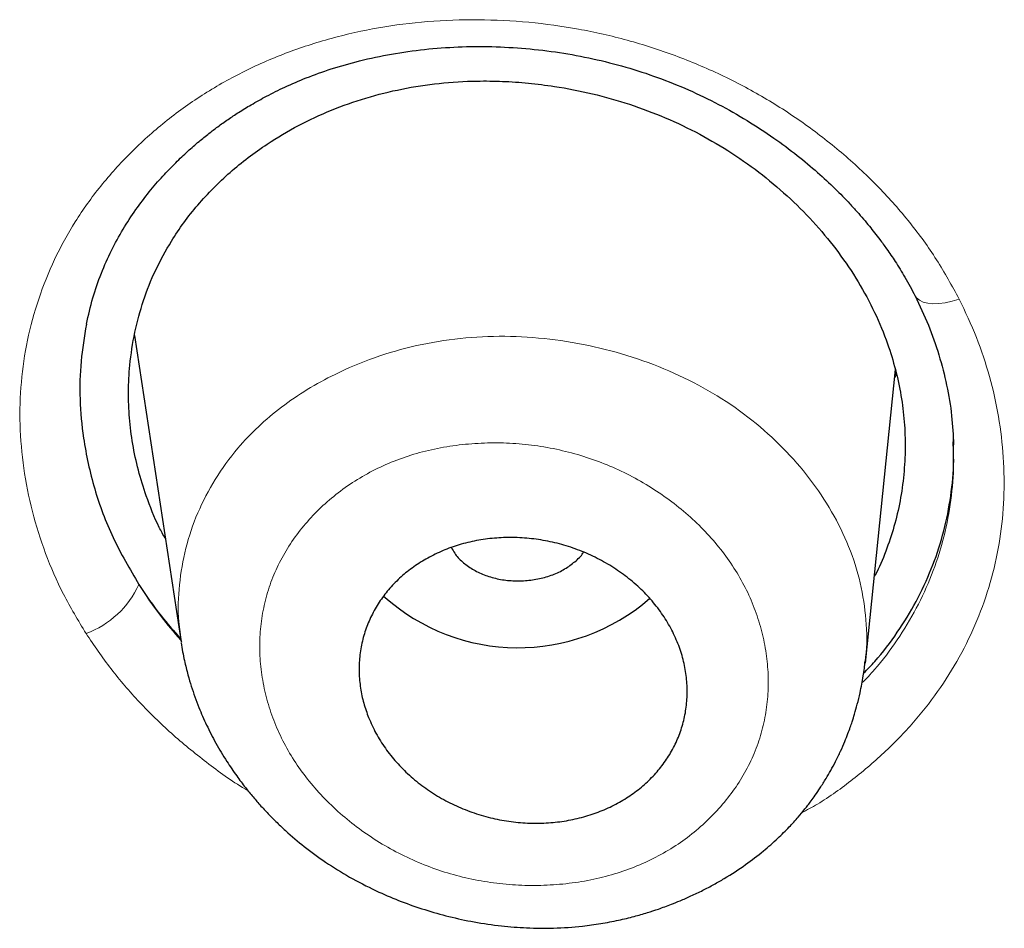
# Model space of a CAD drawing. Header units: millimetres. Extents: x 8 to 1170, y 12 to 886.
# Tile 199 of 256: x 740.59 to 746, y 859.76 to 864.76. Entities that reach past the tile are written whole.
import ezdxf

# ---------------------------------------------------------------- set-up
doc = ezdxf.new("R2010")
doc.units = ezdxf.units.MM

msp = doc.modelspace()

# ---------------------------------------------------------------- linework, layer by layer
at = {"color": 7, "linetype": 'Continuous', "lineweight": 30}
for p, q in [((741.2202, 863.0137), (741.2229, 863.0088)), ((741.2212, 863.0203), (741.4772, 861.3339)), ((745.2391, 861.2197), (745.4029, 862.8333))]:
    msp.add_line(p, q, dxfattribs=at)
at = {"color": 8, "linetype": 'Continuous', "lineweight": 0, "flags": 128}
msp.add_lwpolyline([(745.7535, 863.2199), (745.7148, 863.2083), (745.6775, 863.2001), (745.6422, 863.1955), (745.6096, 863.1945), (745.5805, 863.1972), (745.5554, 863.2036), (745.5348, 863.2134), (745.5192, 863.2266), (745.5088, 863.2428), (745.5076, 863.2457)], dxfattribs=at)
at = {"color": 8, "linetype": 'Continuous', "lineweight": 0}
msp.add_arc((740.781, 861.8615), 0.5097, 289.9718, 335.7105, dxfattribs=at)
at = {"color": 7, "linetype": 'Continuous', "lineweight": 30}
msp.add_arc((743.329, 862.4062), 1.1021, 227.918, 311.0951, dxfattribs=at)
at = {"color": 8, "linetype": 'Continuous', "lineweight": 0}
for points, knots in [([(740.9551, 861.3824), (740.9121, 861.454), (740.8263, 861.5968), (740.7289, 861.822), (740.6558, 862.0537), (740.6092, 862.2904), (740.5884, 862.5283), (740.5951, 862.7637), (740.6293, 862.9951), (740.6906, 863.2212), (740.7781, 863.4396), (740.8924, 863.6476), (741.0328, 863.8439), (741.198, 864.0272), (741.3843, 864.1949), (741.5896, 864.343), (741.8118, 864.4696), (742.0498, 864.5742), (742.3008, 864.6563), (742.5625, 864.7147), (742.8333, 864.7488), (743.11, 864.7584), (743.3878, 864.7449), (743.6622, 864.7073), (743.9316, 864.6459), (744.1935, 864.5614), (744.4456, 864.4555), (744.685, 864.329), (744.9112, 864.1821), (745.1219, 864.0166), (745.3147, 863.8361), (745.4852, 863.6425), (745.6345, 863.4376), (745.7137, 863.2926), (745.7535, 863.2199)], [0, 0, 0, 0, 0.031269, 0.06237, 0.093612, 0.1253, 0.156877, 0.188011, 0.219012, 0.250194, 0.281367, 0.312353, 0.343487, 0.375103, 0.406854, 0.43802, 0.468948, 0.499992, 0.531102, 0.562075, 0.59326, 0.625, 0.656525, 0.68765, 0.718707, 0.750026, 0.781098, 0.812081, 0.843289, 0.875033, 0.906593, 0.937738, 0.968771, 1, 1, 1, 1]), ([(745.7535, 863.2199), (745.7867, 863.15), (745.8529, 863.0106), (745.924, 862.794), (745.9736, 862.5737), (745.9996, 862.3494), (746.0027, 862.1248), (745.9813, 861.903), (745.9355, 861.6872), (745.8652, 861.4777), (745.7715, 861.276), (745.6546, 861.084), (745.515, 860.9032), (745.3538, 860.734), (745.1732, 860.5801), (745.0172, 860.4666), (744.917, 860.4122), (744.888, 860.3965)], [0, 0, 0, 0, 0.069223, 0.138059, 0.207088, 0.276883, 0.347629, 0.417111, 0.485948, 0.554778, 0.623986, 0.692805, 0.761891, 0.831891, 0.902544, 0.971803, 1, 1, 1, 1]), ([(741.4812, 861.3345), (741.475, 861.3719), (741.4576, 861.477), (741.4647, 861.6507), (741.4985, 861.8514), (741.5645, 862.0461), (741.6601, 862.2313), (741.7748, 862.3892), (741.9001, 862.5206), (742.028, 862.6281), (742.1692, 862.7243), (742.3387, 862.8175), (742.5388, 862.9016), (742.77, 862.9684), (743.0105, 863.0086), (743.2566, 863.0198), (743.5042, 863.0038), (743.7496, 862.9619), (743.9881, 862.8952), (744.2154, 862.8048), (744.427, 862.6917), (744.6186, 862.5567), (744.789, 862.4036), (744.936, 862.2348), (745.0576, 862.0529), (745.1512, 861.8607), (745.2157, 861.6607), (745.2445, 861.4566), (745.2495, 861.3085), (745.2359, 861.2309), (745.234, 861.2204)], [0, 0, 0, 0, 0.021473, 0.060275, 0.099164, 0.13809, 0.177012, 0.215932, 0.245174, 0.274487, 0.303861, 0.333263, 0.372409, 0.411395, 0.45013, 0.488746, 0.52757, 0.566548, 0.605556, 0.64446, 0.683157, 0.721715, 0.760372, 0.799131, 0.83796, 0.876829, 0.915741, 0.954751, 0.993882, 1, 1, 1, 1]), ([(745.2193, 861.1102), (745.2428, 861.1345), (745.3146, 861.2086), (745.4154, 861.3459), (745.5213, 861.5194), (745.6055, 861.703), (745.6679, 861.8939), (745.7075, 862.0903), (745.7266, 862.278), (745.7225, 862.4), (745.7207, 862.4548)], [0, 0, 0, 0, 0.066742, 0.203636, 0.340572, 0.477502, 0.614378, 0.751281, 0.888318, 1, 1, 1, 1]), ([(744.6773, 860.8772), (744.6849, 860.9154), (744.7003, 860.9924), (744.7064, 861.1103), (744.7007, 861.2289), (744.6816, 861.3475), (744.6503, 861.4647), (744.6064, 861.5792), (744.5505, 861.6893), (744.4824, 861.795), (744.4033, 861.8954), (744.3139, 861.9897), (744.2146, 862.0769), (744.1059, 862.1568), (743.9896, 862.2285), (743.867, 862.2901), (743.7396, 862.3409), (743.6076, 862.3806), (743.4724, 862.4092), (743.3349, 862.4264), (743.1962, 862.4317), (743.0573, 862.4253), (742.9204, 862.4077), (742.7881, 862.3782), (742.662, 862.3371), (742.5429, 862.2847), (742.4308, 862.2212), (742.3274, 862.1475), (742.2332, 862.0649), (742.1495, 861.9741), (742.0769, 861.8764), (742.0165, 861.7727), (741.9694, 861.6643), (741.9357, 861.5517), (741.9151, 861.4361), (741.9077, 861.3185), (741.9137, 861.1996), (741.9329, 861.0804), (741.9644, 860.9627), (742.0083, 860.8483), (742.0646, 860.7379), (742.1324, 860.6322), (742.2118, 860.5316), (742.3019, 860.4373), (742.4014, 860.3497), (742.51, 860.2697), (742.6263, 860.1982), (742.7491, 860.1364), (742.8763, 860.0857), (743.0082, 860.0462), (743.1435, 860.0178), (743.2811, 860.0008), (743.4197, 859.9956), (743.5585, 860.0021), (743.6952, 860.0199), (743.8274, 860.0496), (743.9535, 860.091), (744.0726, 860.1435), (744.184, 860.2065), (744.2868, 860.2795), (744.3808, 860.3625), (744.4647, 860.4537), (744.5376, 860.5517), (744.5977, 860.6554), (744.6462, 860.7639), (744.667, 860.8396), (744.6773, 860.8772)], [0, 0, 0, 0, 0.015514, 0.031254, 0.046866, 0.062472, 0.078327, 0.093927, 0.109414, 0.124932, 0.140579, 0.15612, 0.171694, 0.18744, 0.203341, 0.218957, 0.234437, 0.249939, 0.265523, 0.281034, 0.296629, 0.312459, 0.32835, 0.343944, 0.359408, 0.374916, 0.390367, 0.406144, 0.421759, 0.437369, 0.453195, 0.468779, 0.484281, 0.499858, 0.515455, 0.531, 0.546639, 0.562513, 0.57831, 0.593901, 0.60943, 0.625041, 0.640524, 0.656272, 0.671935, 0.687535, 0.703514, 0.719157, 0.734618, 0.750054, 0.765677, 0.781205, 0.796794, 0.812597, 0.828461, 0.84405, 0.859531, 0.875077, 0.890506, 0.905956, 0.921588, 0.937559, 0.953184, 0.968766, 0.984488, 1, 1, 1, 1]), ([(741.2456, 861.6518), (741.2846, 861.5921), (741.3538, 861.4865), (741.4384, 861.3894), (741.4752, 861.3471)], [0, 0, 0, 0, 0.5648341, 1, 1, 1, 1]), ([(741.8448, 860.519), (741.8393, 860.5221), (741.7588, 860.5683), (741.6168, 860.6728), (741.4217, 860.8307), (741.2466, 861.003), (741.0884, 861.186), (740.9996, 861.3168), (740.9551, 861.3824)], [0, 0, 0, 0, 0.014731, 0.214593, 0.412419, 0.608162, 0.80347, 1, 1, 1, 1])]:
    msp.add_open_spline(points, degree=3, knots=knots, dxfattribs=at)
at = {"color": 7, "linetype": 'Continuous', "lineweight": 30}
for points, knots in [([(740.9574, 863.0819), (740.9683, 863.1302), (740.9894, 863.2242), (741.0364, 863.3595), (741.0923, 863.4855), (741.1561, 863.6022), (741.2259, 863.7094), (741.2998, 863.8071), (741.3736, 863.8929), (741.4448, 863.9672), (741.5117, 864.0306), (741.573, 864.0839), (741.6279, 864.1284), (741.6812, 864.1687), (741.7354, 864.2073), (741.7965, 864.2477), (741.8665, 864.2906), (741.9508, 864.3376), (742.0515, 864.3877), (742.1698, 864.4385), (742.3068, 864.4876), (742.4629, 864.5321), (742.6342, 864.5684), (742.8151, 864.5939), (742.9997, 864.6075), (743.1858, 864.609), (743.3723, 864.5986), (743.5579, 864.5764), (743.7413, 864.5424), (743.9214, 864.4968), (744.0971, 864.4397), (744.2675, 864.371), (744.4319, 864.2917), (744.5884, 864.203), (744.7327, 864.1086), (744.8615, 864.0127), (744.9732, 863.9193), (745.0691, 863.8302), (745.1402, 863.7575), (745.1916, 863.7011), (745.2273, 863.6601), (745.2593, 863.6216), (745.289, 863.5845), (745.3209, 863.543), (745.3591, 863.4906), (745.4056, 863.422), (745.4592, 863.3361), (745.4933, 863.2717), (745.5118, 863.2368)], [0, 0, 0, 0, 0.031169, 0.060594, 0.08841, 0.114614, 0.139191, 0.162103, 0.183048, 0.20193, 0.21874, 0.233473, 0.246128, 0.257039, 0.269577, 0.281892, 0.296195, 0.313077, 0.332538, 0.354582, 0.37922, 0.406468, 0.436127, 0.466258, 0.496399, 0.526531, 0.556632, 0.586678, 0.616648, 0.646526, 0.676306, 0.706054, 0.735863, 0.765728, 0.794902, 0.821866, 0.846546, 0.868923, 0.888986, 0.89921, 0.908707, 0.917478, 0.925524, 0.93384, 0.945262, 0.960111, 0.978365, 1, 1, 1, 1]), ([(741.4245, 863.5384), (741.4467, 863.5724), (741.491, 863.6407), (741.5686, 863.7377), (741.6535, 863.8302), (741.7458, 863.9173), (741.8447, 863.9982), (741.9686, 864.0861), (742.1199, 864.1759), (742.3015, 864.2607), (742.4921, 864.3279), (742.6906, 864.377), (742.8952, 864.4083), (743.0807, 864.4197), (743.2446, 864.4177), (743.3867, 864.4078), (743.5523, 864.387), (743.7389, 864.3507), (743.943, 864.293), (744.1401, 864.2187), (744.3285, 864.1288), (744.5075, 864.0236), (744.6742, 863.9042), (744.8287, 863.7722), (744.9683, 863.6296), (745.0927, 863.4771), (745.2006, 863.316), (745.2913, 863.1481), (745.3583, 862.9861), (745.4052, 862.833), (745.436, 862.6898), (745.4539, 862.5458), (745.4589, 862.401), (745.4511, 862.2554), (745.4307, 862.1111), (745.3979, 861.9697), (745.3512, 861.8339), (745.3139, 861.7422), (745.2888, 861.6976), (745.2873, 861.6949)], [0, 0, 0, 0, 0.021179, 0.042487, 0.064023, 0.085365, 0.106646, 0.127963, 0.160506, 0.192457, 0.224153, 0.255939, 0.287747, 0.319468, 0.340738, 0.362216, 0.383997, 0.416232, 0.448106, 0.479928, 0.51201, 0.543717, 0.575919, 0.607939, 0.63999, 0.671906, 0.703962, 0.73613, 0.767883, 0.793518, 0.818977, 0.844408, 0.869963, 0.895788, 0.921965, 0.947687, 0.973108, 0.99839, 1, 1, 1, 1]), ([(741.3906, 861.9041), (741.3794, 861.9244), (741.3376, 862.0001), (741.2887, 862.1262), (741.2408, 862.2793), (741.21, 862.4227), (741.1918, 862.5668), (741.1866, 862.7116), (741.1949, 862.8692), (741.2201, 863.0372), (741.2677, 863.2121), (741.3339, 863.3804), (741.3943, 863.4857), (741.4245, 863.5384)], [0, 0, 0, 0, 0.038908, 0.14514, 0.230764, 0.315754, 0.400607, 0.485821, 0.57189, 0.680719, 0.787654, 0.893728, 1, 1, 1, 1]), ([(745.5116, 863.2372), (745.5368, 863.1841), (745.5874, 863.0778), (745.6444, 862.9135), (745.6871, 862.7469), (745.715, 862.5815), (745.7205, 862.4717), (745.7232, 862.4183)], [0, 0, 0, 0, 0.202179, 0.404381, 0.606496, 0.808422, 1, 1, 1, 1]), ([(740.9574, 863.0821), (740.9459, 863.0142), (740.9228, 862.8779), (740.9191, 862.6679), (740.9398, 862.433), (740.9961, 862.1774), (741.0961, 861.9061), (741.1957, 861.7367), (741.2456, 861.6518)], [0, 0, 0, 0, 0.141469, 0.284178, 0.429355, 0.621042, 0.810164, 1, 1, 1, 1]), ([(745.3981, 862.7859), (745.3981, 862.786), (745.4022, 862.7928), (745.4054, 862.8), (745.4086, 862.8071)], [0, 0, 0, 0, 0.018668, 1, 1, 1, 1]), ([(745.2284, 861.164), (745.2494, 861.1854), (745.3181, 861.2557), (745.4159, 861.3872), (745.5206, 861.5571), (745.6037, 861.7359), (745.6666, 861.9215), (745.7066, 862.1127), (745.7254, 862.2846), (745.722, 862.3928), (745.7207, 862.4351)], [0, 0, 0, 0, 0.062039, 0.203239, 0.344063, 0.485835, 0.626196, 0.766771, 0.908884, 1, 1, 1, 1]), ([(742.5082, 860.9197), (742.4986, 860.9463), (742.4794, 860.9994), (742.4621, 861.0827), (742.4543, 861.1682), (742.4576, 861.2549), (742.4718, 861.3397), (742.4968, 861.4213), (742.5319, 861.499), (742.5766, 861.5723), (742.6308, 861.6399), (742.6934, 861.7015), (742.7641, 861.7565), (742.8424, 861.804), (742.9269, 861.8434), (743.0174, 861.8745), (743.1128, 861.8963), (743.2118, 861.9086), (743.3134, 861.9112), (743.4163, 861.9034), (743.5192, 861.8854), (743.6203, 861.8574), (743.7183, 861.8193), (743.8118, 861.7718), (743.8992, 861.7157), (743.9791, 861.6516), (744.0507, 861.5806), (744.1128, 861.5039), (744.1644, 861.4226), (744.2054, 861.3378), (744.2353, 861.2509), (744.2536, 861.1629), (744.2608, 861.0751), (744.2568, 860.9884), (744.2417, 860.904), (744.2161, 860.8226), (744.1804, 860.7451), (744.1347, 860.6723), (744.0801, 860.6051), (744.0169, 860.5438), (743.9455, 860.4895), (743.867, 860.4426), (743.7819, 860.4035), (743.6909, 860.3732), (743.5954, 860.352), (743.4961, 860.3402), (743.3943, 860.3386), (743.2914, 860.3471), (743.1887, 860.3656), (743.0877, 860.3945), (742.9899, 860.4333), (742.8969, 860.4811), (742.8102, 860.5378), (742.7308, 860.6024), (742.6597, 860.6736), (742.5985, 860.751), (742.5465, 860.833), (742.521, 860.8908), (742.5082, 860.9197)], [0, 0, 0, 0, 0.016825, 0.033649, 0.051435, 0.069273, 0.087057, 0.10441, 0.121815, 0.139166, 0.156309, 0.173504, 0.190645, 0.207889, 0.225189, 0.242433, 0.260065, 0.277756, 0.29539, 0.313534, 0.331741, 0.349888, 0.368431, 0.387037, 0.405582, 0.424219, 0.442916, 0.461553, 0.479946, 0.498396, 0.516789, 0.534727, 0.552718, 0.570655, 0.588125, 0.605648, 0.623116, 0.640294, 0.657524, 0.674701, 0.691881, 0.709115, 0.726294, 0.743783, 0.76133, 0.778819, 0.796804, 0.81485, 0.832837, 0.85128, 0.869787, 0.888233, 0.906843, 0.925515, 0.944126, 0.962731, 0.981395, 1, 1, 1, 1]), ([(742.9641, 861.8544), (742.9693, 861.8439), (742.9833, 861.8156), (743.0223, 861.7753), (743.0768, 861.7351), (743.1417, 861.7035), (743.2139, 861.6815), (743.2911, 861.6707), (743.3699, 861.671), (743.4476, 861.6819), (743.521, 861.7035), (743.5874, 861.7353), (743.6426, 861.776), (743.6771, 861.8079), (743.6883, 861.827), (743.6893, 861.8287)], [0, 0, 0, 0, 0.051135, 0.136642, 0.222183, 0.307723, 0.39323, 0.478738, 0.564278, 0.649819, 0.735326, 0.820834, 0.906374, 0.991914, 1, 1, 1, 1]), ([(741.2456, 861.6518), (741.2847, 861.5933), (741.3536, 861.4904), (741.4377, 861.3959), (741.474, 861.3551)], [0, 0, 0, 0, 0.568495, 1, 1, 1, 1]), ([(741.4777, 861.3309), (741.4833, 861.2983), (741.4937, 861.2382), (741.5141, 861.158), (741.5332, 861.0928), (741.5531, 861.0338), (741.5801, 860.9625), (741.6173, 860.8776), (741.6683, 860.7784), (741.7241, 860.685), (741.7794, 860.6036), (741.8282, 860.5388), (741.8728, 860.4839), (741.9165, 860.4339), (741.9623, 860.3849), (742.0114, 860.336), (742.079, 860.2733), (742.1697, 860.1977), (742.2883, 860.1123), (742.4209, 860.0319), (742.5555, 859.9639), (742.6881, 859.9081), (742.8166, 859.8631), (742.9503, 859.8254), (743.0913, 859.7952), (743.2338, 859.7745), (743.3798, 859.7631), (743.5286, 859.7617), (743.6647, 859.7708), (743.7837, 859.7872), (743.8786, 859.8054), (743.9642, 859.8261), (744.037, 859.847), (744.0929, 859.8652), (744.1366, 859.8807), (744.1764, 859.8957), (744.2245, 859.9151), (744.2822, 859.9404), (744.3441, 859.9702), (744.405, 860.0024), (744.4846, 860.0482), (744.5766, 860.1082), (744.6741, 860.1828), (744.7536, 860.2526), (744.8169, 860.3153), (744.866, 860.3694), (744.8995, 860.4098), (744.9228, 860.4394), (744.9417, 860.4645), (744.9644, 860.4958), (744.9921, 860.5367), (745.0206, 860.582), (745.0488, 860.6306), (745.0756, 860.6809), (745.1016, 860.7344), (745.1241, 860.7857), (745.1416, 860.8296), (745.1548, 860.8656), (745.1669, 860.9009), (745.1801, 860.9428), (745.1949, 860.9962), (745.2075, 861.0499), (745.2181, 861.102), (745.226, 861.147), (745.2325, 861.1894), (745.2357, 861.217), (745.2372, 861.2301)], [0, 0, 0, 0, 0.0186289, 0.034312, 0.0473257, 0.0597293, 0.0721739, 0.0930559, 0.1147199, 0.1373453, 0.1557175, 0.1708985, 0.1835987, 0.1961404, 0.2087354, 0.2218034, 0.2354904, 0.2609333, 0.2882909, 0.3172377, 0.3469873, 0.371338, 0.3961614, 0.4214377, 0.4471966, 0.474947, 0.5001538, 0.5272811, 0.5563883, 0.5749041, 0.5933609, 0.6096834, 0.6237512, 0.635537, 0.6425472, 0.6497698, 0.659442, 0.6716062, 0.6851133, 0.698089, 0.7104995, 0.7372192, 0.7607781, 0.7811627, 0.7984503, 0.8126862, 0.8239145, 0.8292134, 0.8347398, 0.8422467, 0.8517705, 0.86364, 0.8736222, 0.88486, 0.8973029, 0.9088148, 0.9182733, 0.9256779, 0.9320337, 0.9413553, 0.9528879, 0.9664437, 0.9761447, 0.9848926, 0.9927983, 1, 1, 1, 1])]:
    msp.add_open_spline(points, degree=3, knots=knots, dxfattribs=at)

doc.saveas('drawing.dxf')
